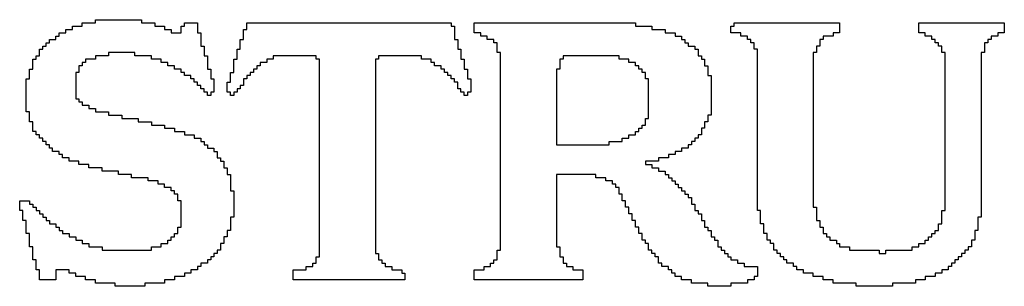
# Model space of a CAD drawing. Extents: x -5.4 to 11, y -5.7 to 4.3.
# Tile 17 of 70: x 0.2397 to 0.5387, y 1.5815 to 1.6625. Entities that reach past the tile are written whole.
import ezdxf

# ---------------------------------------------------------------- set-up
doc = ezdxf.new("R2010")
doc.units = 0
doc.header["$MEASUREMENT"] = 0
doc.layers.add('etch', color=3, linetype='CONTINUOUS')

msp = doc.modelspace()

# ---------------------------------------------------------------- linework, layer by layer
at = {"layer": 'etch'}
for points in [[(0.27674, 1.66145), (0.28074, 1.66145), (0.28074, 1.66045), (0.28374, 1.66045), (0.28374, 1.65945), (0.28574, 1.65945), (0.28574, 1.65845), (0.28874, 1.65845), (0.28874, 1.65945), (0.28874, 1.66045), (0.28974, 1.66045), (0.28974, 1.66145), (0.29374, 1.66145), (0.29374, 1.66045), (0.29374, 1.65945), (0.29374, 1.65845), (0.29474, 1.65845), (0.29474, 1.65745), (0.29474, 1.65645), (0.29474, 1.65545), (0.29474, 1.65445), (0.29574, 1.65445), (0.29574, 1.65345), (0.29574, 1.65245), (0.29574, 1.65145), (0.29674, 1.65145), (0.29674, 1.65045), (0.29674, 1.64945), (0.29674, 1.64845), (0.29674, 1.64745), (0.29774, 1.64745), (0.29774, 1.64645), (0.29774, 1.64545), (0.29774, 1.64445), (0.29874, 1.64445), (0.29874, 1.64345), (0.29874, 1.64245), (0.29874, 1.64145), (0.29874, 1.64045), (0.29774, 1.64045), (0.29774, 1.63945), (0.29674, 1.63945), (0.29674, 1.64045), (0.29574, 1.64045), (0.29574, 1.64145), (0.29474, 1.64145), (0.29474, 1.64245), (0.29374, 1.64245), (0.29374, 1.64345), (0.29274, 1.64345), (0.29274, 1.64445), (0.29174, 1.64445), (0.29174, 1.64545), (0.28974, 1.64545), (0.28974, 1.64645), (0.28874, 1.64645), (0.28874, 1.64745), (0.28674, 1.64745), (0.28674, 1.64845), (0.28474, 1.64845), (0.28474, 1.64945), (0.28274, 1.64945), (0.28274, 1.65045), (0.27974, 1.65045), (0.27974, 1.65145), (0.27474, 1.65145), (0.27474, 1.65245), (0.26674, 1.65245), (0.26674, 1.65145), (0.26274, 1.65145), (0.26274, 1.65045), (0.25974, 1.65045), (0.25974, 1.64945), (0.25874, 1.64945), (0.25874, 1.64845), (0.25774, 1.64845), (0.25774, 1.64745), (0.25774, 1.64645), (0.25674, 1.64645), (0.25674, 1.64545), (0.25674, 1.64445), (0.25674, 1.64345), (0.25674, 1.64245), (0.25674, 1.64145), (0.25674, 1.64045), (0.25674, 1.63945), (0.25674, 1.63845), (0.25774, 1.63845), (0.25774, 1.63745), (0.25874, 1.63745), (0.25874, 1.63645), (0.26074, 1.63645), (0.26074, 1.63545), (0.26274, 1.63545), (0.26274, 1.63445), (0.26674, 1.63445), (0.26674, 1.63345), (0.27074, 1.63345), (0.27074, 1.63245), (0.27574, 1.63245), (0.27574, 1.63145), (0.27974, 1.63145), (0.27974, 1.63045), (0.28374, 1.63045), (0.28374, 1.62945), (0.28674, 1.62945), (0.28674, 1.62845), (0.28974, 1.62845), (0.28974, 1.62745), (0.29274, 1.62745), (0.29274, 1.62645), (0.29474, 1.62645), (0.29474, 1.62545), (0.29574, 1.62545), (0.29574, 1.62445), (0.29674, 1.62445), (0.29674, 1.62345), (0.29874, 1.62345), (0.29874, 1.62245), (0.29974, 1.62245), (0.29974, 1.62145), (0.29974, 1.62045), (0.30074, 1.62045), (0.30074, 1.61945), (0.30174, 1.61945), (0.30174, 1.61845), (0.30174, 1.61745), (0.30274, 1.61745), (0.30274, 1.61645), (0.30274, 1.61545), (0.30374, 1.61545), (0.30374, 1.61445), (0.30374, 1.61345), (0.30374, 1.61245), (0.30374, 1.61145), (0.30374, 1.61045), (0.30474, 1.61045), (0.30474, 1.60945), (0.30474, 1.60845), (0.30474, 1.60745), (0.30474, 1.60645), (0.30474, 1.60545), (0.30474, 1.60445), (0.30474, 1.60345), (0.30474, 1.60245), (0.30374, 1.60245), (0.30374, 1.60145), (0.30374, 1.60045), (0.30374, 1.59945), (0.30374, 1.59845), (0.30274, 1.59845), (0.30274, 1.59745), (0.30274, 1.59645), (0.30174, 1.59645), (0.30174, 1.59545), (0.30174, 1.59445), (0.30074, 1.59445), (0.30074, 1.59345), (0.30074, 1.59245), (0.29974, 1.59245), (0.29974, 1.59145), (0.29874, 1.59145), (0.29874, 1.59045), (0.29774, 1.59045), (0.29774, 1.58945), (0.29674, 1.58945), (0.29674, 1.58845), (0.29474, 1.58845), (0.29474, 1.58745), (0.29374, 1.58745), (0.29374, 1.58645), (0.29174, 1.58645), (0.29174, 1.58545), (0.28974, 1.58545), (0.28974, 1.58445), (0.28674, 1.58445), (0.28674, 1.58345), (0.28374, 1.58345), (0.28374, 1.58245), (0.27774, 1.58245), (0.27774, 1.58145), (0.26874, 1.58145), (0.26874, 1.58245), (0.26274, 1.58245), (0.26274, 1.58345), (0.25974, 1.58345), (0.25974, 1.58445), (0.25674, 1.58445), (0.25674, 1.58545), (0.25474, 1.58545), (0.25474, 1.58645), (0.25074, 1.58645), (0.25074, 1.58545), (0.25074, 1.58445), (0.25074, 1.58345), (0.24574, 1.58345), (0.24574, 1.58445), (0.24574, 1.58545), (0.24574, 1.58645), (0.24474, 1.58645), (0.24474, 1.58745), (0.24474, 1.58845), (0.24474, 1.58945), (0.24374, 1.58945), (0.24374, 1.59045), (0.24374, 1.59145), (0.24374, 1.59245), (0.24374, 1.59345), (0.24274, 1.59345), (0.24274, 1.59445), (0.24274, 1.59545), (0.24274, 1.59645), (0.24274, 1.59745), (0.24174, 1.59745), (0.24174, 1.59845), (0.24174, 1.59945), (0.24174, 1.60045), (0.24174, 1.60145), (0.24074, 1.60145), (0.24074, 1.60245), (0.24074, 1.60345), (0.24074, 1.60445), (0.23974, 1.60445), (0.23974, 1.60545), (0.23974, 1.60645), (0.23974, 1.60745), (0.24274, 1.60745), (0.24274, 1.60645), (0.24374, 1.60645), (0.24374, 1.60545), (0.24474, 1.60545), (0.24474, 1.60445), (0.24574, 1.60445), (0.24574, 1.60345), (0.24674, 1.60345), (0.24674, 1.60245), (0.24774, 1.60245), (0.24774, 1.60145), (0.24874, 1.60145), (0.24874, 1.60045), (0.25074, 1.60045), (0.25074, 1.59945), (0.25174, 1.59945), (0.25174, 1.59845), (0.25274, 1.59845), (0.25274, 1.59745), (0.25474, 1.59745), (0.25474, 1.59645), (0.25674, 1.59645), (0.25674, 1.59545), (0.25874, 1.59545), (0.25874, 1.59445), (0.26074, 1.59445), (0.26074, 1.59345), (0.26474, 1.59345), (0.26474, 1.59245), (0.27974, 1.59245), (0.27974, 1.59345), (0.28274, 1.59345), (0.28274, 1.59445), (0.28474, 1.59445), (0.28474, 1.59545), (0.28574, 1.59545), (0.28574, 1.59645), (0.28674, 1.59645), (0.28674, 1.59745), (0.28774, 1.59745), (0.28774, 1.59845), (0.28774, 1.59945), (0.28874, 1.59945), (0.28874, 1.60045), (0.28874, 1.60145), (0.28874, 1.60245), (0.28874, 1.60345), (0.28874, 1.60445), (0.28874, 1.60545), (0.28874, 1.60645), (0.28874, 1.60745), (0.28774, 1.60745), (0.28774, 1.60845), (0.28774, 1.60945), (0.28674, 1.60945), (0.28674, 1.61045), (0.28574, 1.61045), (0.28574, 1.61145), (0.28374, 1.61145), (0.28374, 1.61245), (0.28174, 1.61245), (0.28174, 1.61345), (0.27874, 1.61345), (0.27874, 1.61445), (0.27374, 1.61445), (0.27374, 1.61545), (0.26974, 1.61545), (0.26974, 1.61645), (0.26474, 1.61645), (0.26474, 1.61745), (0.26074, 1.61745), (0.26074, 1.61845), (0.25774, 1.61845), (0.25774, 1.61945), (0.25474, 1.61945), (0.25474, 1.62045), (0.25274, 1.62045), (0.25274, 1.62145), (0.25174, 1.62145), (0.25174, 1.62245), (0.24974, 1.62245), (0.24974, 1.62345), (0.24874, 1.62345), (0.24874, 1.62445), (0.24774, 1.62445), (0.24774, 1.62545), (0.24674, 1.62545), (0.24674, 1.62645), (0.24574, 1.62645), (0.24574, 1.62745), (0.24474, 1.62745), (0.24474, 1.62845), (0.24374, 1.62845), (0.24374, 1.62945), (0.24374, 1.63045), (0.24374, 1.63145), (0.24274, 1.63145), (0.24274, 1.63245), (0.24274, 1.63345), (0.24274, 1.63445), (0.24174, 1.63445), (0.24174, 1.63545), (0.24174, 1.63645), (0.24174, 1.63745), (0.24174, 1.63845), (0.24174, 1.63945), (0.24174, 1.64045), (0.24174, 1.64145), (0.24174, 1.64245), (0.24174, 1.64345), (0.24174, 1.64445), (0.24274, 1.64445), (0.24274, 1.64545), (0.24274, 1.64645), (0.24274, 1.64745), (0.24374, 1.64745), (0.24374, 1.64845), (0.24374, 1.64945), (0.24374, 1.65045), (0.24474, 1.65045), (0.24474, 1.65145), (0.24574, 1.65145), (0.24574, 1.65245), (0.24574, 1.65345), (0.24674, 1.65345), (0.24674, 1.65445), (0.24774, 1.65445), (0.24774, 1.65545), (0.24874, 1.65545), (0.24874, 1.65645), (0.25074, 1.65645), (0.25074, 1.65745), (0.25174, 1.65745), (0.25174, 1.65845), (0.25374, 1.65845), (0.25374, 1.65945), (0.25574, 1.65945), (0.25574, 1.66045), (0.25874, 1.66045), (0.25874, 1.66145), (0.26274, 1.66145), (0.26274, 1.66245), (0.27674, 1.66245), (0.27674, 1.66145)], [(0.37074, 1.66045), (0.37174, 1.66045), (0.37174, 1.65945), (0.37174, 1.65845), (0.37174, 1.65745), (0.37174, 1.65645), (0.37274, 1.65645), (0.37274, 1.65545), (0.37274, 1.65445), (0.37274, 1.65345), (0.37374, 1.65345), (0.37374, 1.65245), (0.37374, 1.65145), (0.37374, 1.65045), (0.37474, 1.65045), (0.37474, 1.64945), (0.37474, 1.64845), (0.37474, 1.64745), (0.37574, 1.64745), (0.37574, 1.64645), (0.37574, 1.64545), (0.37574, 1.64445), (0.37674, 1.64445), (0.37674, 1.64345), (0.37674, 1.64245), (0.37674, 1.64145), (0.37674, 1.64045), (0.37574, 1.64045), (0.37574, 1.63945), (0.37474, 1.63945), (0.37474, 1.64045), (0.37374, 1.64045), (0.37374, 1.64145), (0.37274, 1.64145), (0.37274, 1.64245), (0.37274, 1.64345), (0.37174, 1.64345), (0.37174, 1.64445), (0.37074, 1.64445), (0.37074, 1.64545), (0.36974, 1.64545), (0.36974, 1.64645), (0.36874, 1.64645), (0.36874, 1.64745), (0.36774, 1.64745), (0.36774, 1.64845), (0.36574, 1.64845), (0.36574, 1.64945), (0.36474, 1.64945), (0.36474, 1.65045), (0.36174, 1.65045), (0.36174, 1.65145), (0.34874, 1.65145), (0.34874, 1.65045), (0.34774, 1.65045), (0.34774, 1.64945), (0.34774, 1.64845), (0.34774, 1.64745), (0.34774, 1.64645), (0.34774, 1.64545), (0.34774, 1.64445), (0.34774, 1.64345), (0.34774, 1.64245), (0.34774, 1.64145), (0.34774, 1.64045), (0.34774, 1.63945), (0.34774, 1.63845), (0.34774, 1.63745), (0.34774, 1.63645), (0.34774, 1.63545), (0.34774, 1.63445), (0.34774, 1.63345), (0.34774, 1.63245), (0.34774, 1.63145), (0.34774, 1.63045), (0.34774, 1.62945), (0.34774, 1.62845), (0.34774, 1.62745), (0.34774, 1.62645), (0.34774, 1.62545), (0.34774, 1.62445), (0.34774, 1.62345), (0.34774, 1.62245), (0.34774, 1.62145), (0.34774, 1.62045), (0.34774, 1.61945), (0.34774, 1.61845), (0.34774, 1.61745), (0.34774, 1.61645), (0.34774, 1.61545), (0.34774, 1.61445), (0.34774, 1.61345), (0.34774, 1.61245), (0.34774, 1.61145), (0.34774, 1.61045), (0.34774, 1.60945), (0.34774, 1.60845), (0.34774, 1.60745), (0.34774, 1.60645), (0.34774, 1.60545), (0.34774, 1.60445), (0.34774, 1.60345), (0.34774, 1.60245), (0.34774, 1.60145), (0.34774, 1.60045), (0.34774, 1.59945), (0.34774, 1.59845), (0.34774, 1.59745), (0.34774, 1.59645), (0.34774, 1.59545), (0.34774, 1.59445), (0.34774, 1.59345), (0.34774, 1.59245), (0.34774, 1.59145), (0.34874, 1.59145), (0.34874, 1.59045), (0.34874, 1.58945), (0.34974, 1.58945), (0.34974, 1.58845), (0.35074, 1.58845), (0.35074, 1.58745), (0.35274, 1.58745), (0.35274, 1.58645), (0.35574, 1.58645), (0.35574, 1.58545), (0.35674, 1.58545), (0.35674, 1.58445), (0.35674, 1.58345), (0.32274, 1.58345), (0.32274, 1.58445), (0.32274, 1.58545), (0.32274, 1.58645), (0.32674, 1.58645), (0.32674, 1.58745), (0.32874, 1.58745), (0.32874, 1.58845), (0.32974, 1.58845), (0.32974, 1.58945), (0.32974, 1.59045), (0.33074, 1.59045), (0.33074, 1.59145), (0.33074, 1.59245), (0.33074, 1.59345), (0.33074, 1.59445), (0.33074, 1.59545), (0.33074, 1.59645), (0.33074, 1.59745), (0.33074, 1.59845), (0.33074, 1.59945), (0.33074, 1.60045), (0.33074, 1.60145), (0.33074, 1.60245), (0.33074, 1.60345), (0.33074, 1.60445), (0.33074, 1.60545), (0.33074, 1.60645), (0.33074, 1.60745), (0.33074, 1.60845), (0.33074, 1.60945), (0.33074, 1.61045), (0.33074, 1.61145), (0.33074, 1.61245), (0.33074, 1.61345), (0.33074, 1.61445), (0.33074, 1.61545), (0.33074, 1.61645), (0.33074, 1.61745), (0.33074, 1.61845), (0.33074, 1.61945), (0.33074, 1.62045), (0.33074, 1.62145), (0.33074, 1.62245), (0.33074, 1.62345), (0.33074, 1.62445), (0.33074, 1.62545), (0.33074, 1.62645), (0.33074, 1.62745), (0.33074, 1.62845), (0.33074, 1.62945), (0.33074, 1.63045), (0.33074, 1.63145), (0.33074, 1.63245), (0.33074, 1.63345), (0.33074, 1.63445), (0.33074, 1.63545), (0.33074, 1.63645), (0.33074, 1.63745), (0.33074, 1.63845), (0.33074, 1.63945), (0.33074, 1.64045), (0.33074, 1.64145), (0.33074, 1.64245), (0.33074, 1.64345), (0.33074, 1.64445), (0.33074, 1.64545), (0.33074, 1.64645), (0.33074, 1.64745), (0.33074, 1.64845), (0.33074, 1.64945), (0.33074, 1.65045), (0.32974, 1.65045), (0.32974, 1.65145), (0.31674, 1.65145), (0.31674, 1.65045), (0.31474, 1.65045), (0.31474, 1.64945), (0.31274, 1.64945), (0.31274, 1.64845), (0.31174, 1.64845), (0.31174, 1.64745), (0.31074, 1.64745), (0.31074, 1.64645), (0.30974, 1.64645), (0.30974, 1.64545), (0.30874, 1.64545), (0.30874, 1.64445), (0.30774, 1.64445), (0.30774, 1.64345), (0.30774, 1.64245), (0.30674, 1.64245), (0.30674, 1.64145), (0.30574, 1.64145), (0.30574, 1.64045), (0.30474, 1.64045), (0.30474, 1.63945), (0.30374, 1.63945), (0.30374, 1.64045), (0.30274, 1.64045), (0.30274, 1.64145), (0.30274, 1.64245), (0.30274, 1.64345), (0.30374, 1.64345), (0.30374, 1.64445), (0.30374, 1.64545), (0.30374, 1.64645), (0.30474, 1.64645), (0.30474, 1.64745), (0.30474, 1.64845), (0.30474, 1.64945), (0.30474, 1.65045), (0.30574, 1.65045), (0.30574, 1.65145), (0.30574, 1.65245), (0.30574, 1.65345), (0.30674, 1.65345), (0.30674, 1.65445), (0.30674, 1.65545), (0.30674, 1.65645), (0.30774, 1.65645), (0.30774, 1.65745), (0.30774, 1.65845), (0.30774, 1.65945), (0.30874, 1.65945), (0.30874, 1.66045), (0.30874, 1.66145), (0.37074, 1.66145), (0.37074, 1.66045)], [(0.42674, 1.66045), (0.43174, 1.66045), (0.43174, 1.65945), (0.43574, 1.65945), (0.43574, 1.65845), (0.43874, 1.65845), (0.43874, 1.65745), (0.44074, 1.65745), (0.44074, 1.65645), (0.44174, 1.65645), (0.44174, 1.65545), (0.44274, 1.65545), (0.44274, 1.65445), (0.44474, 1.65445), (0.44474, 1.65345), (0.44574, 1.65345), (0.44574, 1.65245), (0.44574, 1.65145), (0.44674, 1.65145), (0.44674, 1.65045), (0.44774, 1.65045), (0.44774, 1.64945), (0.44774, 1.64845), (0.44874, 1.64845), (0.44874, 1.64745), (0.44874, 1.64645), (0.44874, 1.64545), (0.44974, 1.64545), (0.44974, 1.64445), (0.44974, 1.64345), (0.44974, 1.64245), (0.44974, 1.64145), (0.44974, 1.64045), (0.44974, 1.63945), (0.44974, 1.63845), (0.44974, 1.63745), (0.44974, 1.63645), (0.44974, 1.63545), (0.44974, 1.63445), (0.44974, 1.63345), (0.44874, 1.63345), (0.44874, 1.63245), (0.44874, 1.63145), (0.44774, 1.63145), (0.44774, 1.63045), (0.44774, 1.62945), (0.44674, 1.62945), (0.44674, 1.62845), (0.44674, 1.62745), (0.44574, 1.62745), (0.44574, 1.62645), (0.44474, 1.62645), (0.44474, 1.62545), (0.44374, 1.62545), (0.44374, 1.62445), (0.44274, 1.62445), (0.44274, 1.62345), (0.44074, 1.62345), (0.44074, 1.62245), (0.43874, 1.62245), (0.43874, 1.62145), (0.43674, 1.62145), (0.43674, 1.62045), (0.43374, 1.62045), (0.43374, 1.61945), (0.42974, 1.61945), (0.42974, 1.61845), (0.43174, 1.61845), (0.43174, 1.61745), (0.43374, 1.61745), (0.43374, 1.61645), (0.43574, 1.61645), (0.43574, 1.61545), (0.43674, 1.61545), (0.43674, 1.61445), (0.43774, 1.61445), (0.43774, 1.61345), (0.43874, 1.61345), (0.43874, 1.61245), (0.43974, 1.61245), (0.43974, 1.61145), (0.44074, 1.61145), (0.44074, 1.61045), (0.44174, 1.61045), (0.44174, 1.60945), (0.44274, 1.60945), (0.44274, 1.60845), (0.44374, 1.60845), (0.44374, 1.60745), (0.44374, 1.60645), (0.44474, 1.60645), (0.44474, 1.60545), (0.44474, 1.60445), (0.44574, 1.60445), (0.44574, 1.60345), (0.44674, 1.60345), (0.44674, 1.60245), (0.44674, 1.60145), (0.44774, 1.60145), (0.44774, 1.60045), (0.44774, 1.59945), (0.44874, 1.59945), (0.44874, 1.59845), (0.44974, 1.59845), (0.44974, 1.59745), (0.44974, 1.59645), (0.45074, 1.59645), (0.45074, 1.59545), (0.45174, 1.59545), (0.45174, 1.59445), (0.45174, 1.59345), (0.45274, 1.59345), (0.45274, 1.59245), (0.45374, 1.59245), (0.45374, 1.59145), (0.45474, 1.59145), (0.45474, 1.59045), (0.45574, 1.59045), (0.45574, 1.58945), (0.45774, 1.58945), (0.45774, 1.58845), (0.45974, 1.58845), (0.45974, 1.58745), (0.46374, 1.58745), (0.46374, 1.58645), (0.46374, 1.58545), (0.46374, 1.58445), (0.46274, 1.58445), (0.46274, 1.58345), (0.46074, 1.58345), (0.46074, 1.58245), (0.45574, 1.58245), (0.45574, 1.58145), (0.44874, 1.58145), (0.44874, 1.58245), (0.44374, 1.58245), (0.44374, 1.58345), (0.44074, 1.58345), (0.44074, 1.58445), (0.43874, 1.58445), (0.43874, 1.58545), (0.43774, 1.58545), (0.43774, 1.58645), (0.43674, 1.58645), (0.43674, 1.58745), (0.43474, 1.58745), (0.43474, 1.58845), (0.43374, 1.58845), (0.43374, 1.58945), (0.43374, 1.59045), (0.43274, 1.59045), (0.43274, 1.59145), (0.43174, 1.59145), (0.43174, 1.59245), (0.43074, 1.59245), (0.43074, 1.59345), (0.43074, 1.59445), (0.42974, 1.59445), (0.42974, 1.59545), (0.42874, 1.59545), (0.42874, 1.59645), (0.42874, 1.59745), (0.42774, 1.59745), (0.42774, 1.59845), (0.42774, 1.59945), (0.42674, 1.59945), (0.42674, 1.60045), (0.42674, 1.60145), (0.42574, 1.60145), (0.42574, 1.60245), (0.42574, 1.60345), (0.42474, 1.60345), (0.42474, 1.60445), (0.42474, 1.60545), (0.42374, 1.60545), (0.42374, 1.60645), (0.42374, 1.60745), (0.42274, 1.60745), (0.42274, 1.60845), (0.42274, 1.60945), (0.42174, 1.60945), (0.42174, 1.61045), (0.42174, 1.61145), (0.42074, 1.61145), (0.42074, 1.61245), (0.41974, 1.61245), (0.41974, 1.61345), (0.41774, 1.61345), (0.41774, 1.61445), (0.41474, 1.61445), (0.41474, 1.61545), (0.40274, 1.61545), (0.40274, 1.61445), (0.40274, 1.61345), (0.40274, 1.61245), (0.40274, 1.61145), (0.40274, 1.61045), (0.40274, 1.60945), (0.40274, 1.60845), (0.40274, 1.60745), (0.40274, 1.60645), (0.40274, 1.60545), (0.40274, 1.60445), (0.40274, 1.60345), (0.40274, 1.60245), (0.40274, 1.60145), (0.40274, 1.60045), (0.40274, 1.59945), (0.40274, 1.59845), (0.40274, 1.59745), (0.40274, 1.59645), (0.40274, 1.59545), (0.40274, 1.59445), (0.40274, 1.59345), (0.40374, 1.59345), (0.40374, 1.59245), (0.40374, 1.59145), (0.40374, 1.59045), (0.40474, 1.59045), (0.40474, 1.58945), (0.40474, 1.58845), (0.40574, 1.58845), (0.40574, 1.58745), (0.40774, 1.58745), (0.40774, 1.58645), (0.41074, 1.58645), (0.41074, 1.58545), (0.41074, 1.58445), (0.41074, 1.58345), (0.37774, 1.58345), (0.37774, 1.58445), (0.37774, 1.58545), (0.37774, 1.58645), (0.38074, 1.58645), (0.38074, 1.58745), (0.38274, 1.58745), (0.38274, 1.58845), (0.38374, 1.58845), (0.38374, 1.58945), (0.38474, 1.58945), (0.38474, 1.59045), (0.38474, 1.59145), (0.38474, 1.59245), (0.38574, 1.59245), (0.38574, 1.59345), (0.38574, 1.59445), (0.38574, 1.59545), (0.38574, 1.59645), (0.38574, 1.59745), (0.38574, 1.59845), (0.38574, 1.59945), (0.38574, 1.60045), (0.38574, 1.60145), (0.38574, 1.60245), (0.38574, 1.60345), (0.38574, 1.60445), (0.38574, 1.60545), (0.38574, 1.60645), (0.38574, 1.60745), (0.38574, 1.60845), (0.38574, 1.60945), (0.38574, 1.61045), (0.38574, 1.61145), (0.38574, 1.61245), (0.38574, 1.61345), (0.38574, 1.61445), (0.38574, 1.61545), (0.38574, 1.61645), (0.38574, 1.61745), (0.38574, 1.61845), (0.38574, 1.61945), (0.38574, 1.62045), (0.38574, 1.62145), (0.38574, 1.62245), (0.38574, 1.62345), (0.38574, 1.62445), (0.38574, 1.62545), (0.38574, 1.62645), (0.38574, 1.62745), (0.38574, 1.62845), (0.38574, 1.62945), (0.38574, 1.63045), (0.38574, 1.63145), (0.38574, 1.63245), (0.38574, 1.63345), (0.38574, 1.63445), (0.38574, 1.63545), (0.38574, 1.63645), (0.38574, 1.63745), (0.38574, 1.63845), (0.38574, 1.63945), (0.38574, 1.64045), (0.38574, 1.64145), (0.38574, 1.64245), (0.38574, 1.64345), (0.38574, 1.64445), (0.38574, 1.64545), (0.38574, 1.64645), (0.38574, 1.64745), (0.38574, 1.64845), (0.38574, 1.64945), (0.38574, 1.65045), (0.38574, 1.65145), (0.38574, 1.65245), (0.38474, 1.65245), (0.38474, 1.65345), (0.38474, 1.65445), (0.38474, 1.65545), (0.38374, 1.65545), (0.38374, 1.65645), (0.38174, 1.65645), (0.38174, 1.65745), (0.37974, 1.65745), (0.37974, 1.65845), (0.37774, 1.65845), (0.37774, 1.65945), (0.37774, 1.66045), (0.37774, 1.66145), (0.42674, 1.66145), (0.42674, 1.66045)], [(0.53874, 1.66045), (0.53874, 1.65945), (0.53874, 1.65845), (0.53674, 1.65845), (0.53674, 1.65745), (0.53474, 1.65745), (0.53474, 1.65645), (0.53374, 1.65645), (0.53374, 1.65545), (0.53274, 1.65545), (0.53274, 1.65445), (0.53274, 1.65345), (0.53274, 1.65245), (0.53174, 1.65245), (0.53174, 1.65145), (0.53174, 1.65045), (0.53174, 1.64945), (0.53174, 1.64845), (0.53174, 1.64745), (0.53174, 1.64645), (0.53174, 1.64545), (0.53174, 1.64445), (0.53174, 1.64345), (0.53174, 1.64245), (0.53174, 1.64145), (0.53174, 1.64045), (0.53174, 1.63945), (0.53174, 1.63845), (0.53174, 1.63745), (0.53174, 1.63645), (0.53174, 1.63545), (0.53174, 1.63445), (0.53174, 1.63345), (0.53174, 1.63245), (0.53174, 1.63145), (0.53174, 1.63045), (0.53174, 1.62945), (0.53174, 1.62845), (0.53174, 1.62745), (0.53174, 1.62645), (0.53174, 1.62545), (0.53174, 1.62445), (0.53174, 1.62345), (0.53174, 1.62245), (0.53174, 1.62145), (0.53174, 1.62045), (0.53174, 1.61945), (0.53174, 1.61845), (0.53174, 1.61745), (0.53174, 1.61645), (0.53174, 1.61545), (0.53174, 1.61445), (0.53174, 1.61345), (0.53174, 1.61245), (0.53174, 1.61145), (0.53174, 1.61045), (0.53174, 1.60945), (0.53174, 1.60845), (0.53174, 1.60745), (0.53174, 1.60645), (0.53174, 1.60545), (0.53174, 1.60445), (0.53174, 1.60345), (0.53174, 1.60245), (0.53074, 1.60245), (0.53074, 1.60145), (0.53074, 1.60045), (0.53074, 1.59945), (0.53074, 1.59845), (0.52974, 1.59845), (0.52974, 1.59745), (0.52974, 1.59645), (0.52974, 1.59545), (0.52874, 1.59545), (0.52874, 1.59445), (0.52874, 1.59345), (0.52774, 1.59345), (0.52774, 1.59245), (0.52674, 1.59245), (0.52674, 1.59145), (0.52574, 1.59145), (0.52574, 1.59045), (0.52474, 1.59045), (0.52474, 1.58945), (0.52374, 1.58945), (0.52374, 1.58845), (0.52274, 1.58845), (0.52274, 1.58745), (0.52174, 1.58745), (0.52174, 1.58645), (0.51974, 1.58645), (0.51974, 1.58545), (0.51774, 1.58545), (0.51774, 1.58445), (0.51474, 1.58445), (0.51474, 1.58345), (0.51174, 1.58345), (0.51174, 1.58245), (0.50474, 1.58245), (0.50474, 1.58145), (0.49374, 1.58145), (0.49374, 1.58245), (0.48674, 1.58245), (0.48674, 1.58345), (0.48374, 1.58345), (0.48374, 1.58445), (0.48074, 1.58445), (0.48074, 1.58545), (0.47774, 1.58545), (0.47774, 1.58645), (0.47574, 1.58645), (0.47574, 1.58745), (0.47474, 1.58745), (0.47474, 1.58845), (0.47274, 1.58845), (0.47274, 1.58945), (0.47174, 1.58945), (0.47174, 1.59045), (0.47074, 1.59045), (0.47074, 1.59145), (0.46974, 1.59145), (0.46974, 1.59245), (0.46874, 1.59245), (0.46874, 1.59345), (0.46874, 1.59445), (0.46774, 1.59445), (0.46774, 1.59545), (0.46674, 1.59545), (0.46674, 1.59645), (0.46674, 1.59745), (0.46574, 1.59745), (0.46574, 1.59845), (0.46574, 1.59945), (0.46574, 1.60045), (0.46474, 1.60045), (0.46474, 1.60145), (0.46474, 1.60245), (0.46474, 1.60345), (0.46474, 1.60445), (0.46374, 1.60445), (0.46374, 1.60545), (0.46374, 1.60645), (0.46374, 1.60745), (0.46374, 1.60845), (0.46374, 1.60945), (0.46374, 1.61045), (0.46374, 1.61145), (0.46374, 1.61245), (0.46374, 1.61345), (0.46374, 1.61445), (0.46374, 1.61545), (0.46374, 1.61645), (0.46374, 1.61745), (0.46374, 1.61845), (0.46374, 1.61945), (0.46374, 1.62045), (0.46374, 1.62145), (0.46374, 1.62245), (0.46374, 1.62345), (0.46374, 1.62445), (0.46374, 1.62545), (0.46374, 1.62645), (0.46374, 1.62745), (0.46374, 1.62845), (0.46374, 1.62945), (0.46374, 1.63045), (0.46374, 1.63145), (0.46374, 1.63245), (0.46374, 1.63345), (0.46374, 1.63445), (0.46374, 1.63545), (0.46374, 1.63645), (0.46374, 1.63745), (0.46374, 1.63845), (0.46374, 1.63945), (0.46374, 1.64045), (0.46374, 1.64145), (0.46374, 1.64245), (0.46374, 1.64345), (0.46374, 1.64445), (0.46374, 1.64545), (0.46374, 1.64645), (0.46374, 1.64745), (0.46374, 1.64845), (0.46374, 1.64945), (0.46374, 1.65045), (0.46374, 1.65145), (0.46374, 1.65245), (0.46374, 1.65345), (0.46274, 1.65345), (0.46274, 1.65445), (0.46274, 1.65545), (0.46174, 1.65545), (0.46174, 1.65645), (0.46074, 1.65645), (0.46074, 1.65745), (0.45874, 1.65745), (0.45874, 1.65845), (0.45574, 1.65845), (0.45574, 1.65945), (0.45574, 1.66045), (0.45674, 1.66045), (0.45674, 1.66145), (0.48874, 1.66145), (0.48874, 1.66045), (0.48874, 1.65945), (0.48874, 1.65845), (0.48674, 1.65845), (0.48674, 1.65745), (0.48374, 1.65745), (0.48374, 1.65645), (0.48274, 1.65645), (0.48274, 1.65545), (0.48274, 1.65445), (0.48174, 1.65445), (0.48174, 1.65345), (0.48174, 1.65245), (0.48074, 1.65245), (0.48074, 1.65145), (0.48074, 1.65045), (0.48074, 1.64945), (0.48074, 1.64845), (0.48074, 1.64745), (0.48074, 1.64645), (0.48074, 1.64545), (0.48074, 1.64445), (0.48074, 1.64345), (0.48074, 1.64245), (0.48074, 1.64145), (0.48074, 1.64045), (0.48074, 1.63945), (0.48074, 1.63845), (0.48074, 1.63745), (0.48074, 1.63645), (0.48074, 1.63545), (0.48074, 1.63445), (0.48074, 1.63345), (0.48074, 1.63245), (0.48074, 1.63145), (0.48074, 1.63045), (0.48074, 1.62945), (0.48074, 1.62845), (0.48074, 1.62745), (0.48074, 1.62645), (0.48074, 1.62545), (0.48074, 1.62445), (0.48074, 1.62345), (0.48074, 1.62245), (0.48074, 1.62145), (0.48074, 1.62045), (0.48074, 1.61945), (0.48074, 1.61845), (0.48074, 1.61745), (0.48074, 1.61645), (0.48074, 1.61545), (0.48074, 1.61445), (0.48074, 1.61345), (0.48074, 1.61245), (0.48074, 1.61145), (0.48074, 1.61045), (0.48074, 1.60945), (0.48074, 1.60845), (0.48074, 1.60745), (0.48074, 1.60645), (0.48074, 1.60545), (0.48174, 1.60545), (0.48174, 1.60445), (0.48174, 1.60345), (0.48174, 1.60245), (0.48174, 1.60145), (0.48274, 1.60145), (0.48274, 1.60045), (0.48274, 1.59945), (0.48374, 1.59945), (0.48374, 1.59845), (0.48374, 1.59745), (0.48474, 1.59745), (0.48474, 1.59645), (0.48574, 1.59645), (0.48574, 1.59545), (0.48774, 1.59545), (0.48774, 1.59445), (0.48874, 1.59445), (0.48874, 1.59345), (0.49174, 1.59345), (0.49174, 1.59245), (0.50074, 1.59245), (0.50074, 1.59145), (0.50274, 1.59145), (0.50274, 1.59245), (0.51074, 1.59245), (0.51074, 1.59345), (0.51274, 1.59345), (0.51274, 1.59445), (0.51474, 1.59445), (0.51474, 1.59545), (0.51574, 1.59545), (0.51574, 1.59645), (0.51674, 1.59645), (0.51674, 1.59745), (0.51774, 1.59745), (0.51774, 1.59845), (0.51874, 1.59845), (0.51874, 1.59945), (0.51874, 1.60045), (0.51974, 1.60045), (0.51974, 1.60145), (0.51974, 1.60245), (0.51974, 1.60345), (0.51974, 1.60445), (0.52074, 1.60445), (0.52074, 1.60545), (0.52074, 1.60645), (0.52074, 1.60745), (0.52074, 1.60845), (0.52074, 1.60945), (0.52074, 1.61045), (0.52074, 1.61145), (0.52074, 1.61245), (0.52074, 1.61345), (0.52074, 1.61445), (0.52074, 1.61545), (0.52074, 1.61645), (0.52074, 1.61745), (0.52074, 1.61845), (0.52074, 1.61945), (0.52074, 1.62045), (0.52074, 1.62145), (0.52074, 1.62245), (0.52074, 1.62345), (0.52074, 1.62445), (0.52074, 1.62545), (0.52074, 1.62645), (0.52074, 1.62745), (0.52074, 1.62845), (0.52074, 1.62945), (0.52074, 1.63045), (0.52074, 1.63145), (0.52074, 1.63245), (0.52074, 1.63345), (0.52074, 1.63445), (0.52074, 1.63545), (0.52074, 1.63645), (0.52074, 1.63745), (0.52074, 1.63845), (0.52074, 1.63945), (0.52074, 1.64045), (0.52074, 1.64145), (0.52074, 1.64245), (0.52074, 1.64345), (0.52074, 1.64445), (0.52074, 1.64545), (0.52074, 1.64645), (0.52074, 1.64745), (0.52074, 1.64845), (0.52074, 1.64945), (0.52074, 1.65045), (0.52074, 1.65145), (0.52074, 1.65245), (0.51974, 1.65245), (0.51974, 1.65345), (0.51974, 1.65445), (0.51874, 1.65445), (0.51874, 1.65545), (0.51774, 1.65545), (0.51774, 1.65645), (0.51674, 1.65645), (0.51674, 1.65745), (0.51474, 1.65745), (0.51474, 1.65845), (0.51274, 1.65845), (0.51274, 1.65945), (0.51274, 1.66045), (0.51274, 1.66145), (0.53874, 1.66145), (0.53874, 1.66045)], [(0.42174, 1.65145), (0.40474, 1.65145), (0.40474, 1.65045), (0.40374, 1.65045), (0.40374, 1.64945), (0.40374, 1.64845), (0.40374, 1.64745), (0.40274, 1.64745), (0.40274, 1.64645), (0.40274, 1.64545), (0.40274, 1.64445), (0.40274, 1.64345), (0.40274, 1.64245), (0.40274, 1.64145), (0.40274, 1.64045), (0.40274, 1.63945), (0.40274, 1.63845), (0.40274, 1.63745), (0.40274, 1.63645), (0.40274, 1.63545), (0.40274, 1.63445), (0.40274, 1.63345), (0.40274, 1.63245), (0.40274, 1.63145), (0.40274, 1.63045), (0.40274, 1.62945), (0.40274, 1.62845), (0.40274, 1.62745), (0.40274, 1.62645), (0.40274, 1.62545), (0.40274, 1.62445), (0.41874, 1.62445), (0.41874, 1.62545), (0.42274, 1.62545), (0.42274, 1.62645), (0.42474, 1.62645), (0.42474, 1.62745), (0.42674, 1.62745), (0.42674, 1.62845), (0.42774, 1.62845), (0.42774, 1.62945), (0.42874, 1.62945), (0.42874, 1.63045), (0.42974, 1.63045), (0.42974, 1.63145), (0.42974, 1.63245), (0.43074, 1.63245), (0.43074, 1.63345), (0.43074, 1.63445), (0.43074, 1.63545), (0.43074, 1.63645), (0.43074, 1.63745), (0.43074, 1.63845), (0.43074, 1.63945), (0.43074, 1.64045), (0.43074, 1.64145), (0.43074, 1.64245), (0.43074, 1.64345), (0.43074, 1.64445), (0.42974, 1.64445), (0.42974, 1.64545), (0.42974, 1.64645), (0.42874, 1.64645), (0.42874, 1.64745), (0.42774, 1.64745), (0.42774, 1.64845), (0.42674, 1.64845), (0.42674, 1.64945), (0.42474, 1.64945), (0.42474, 1.65045), (0.42174, 1.65045), (0.42174, 1.65145)]]:
    msp.add_lwpolyline(points, dxfattribs=at)

doc.saveas('drawing.dxf')
